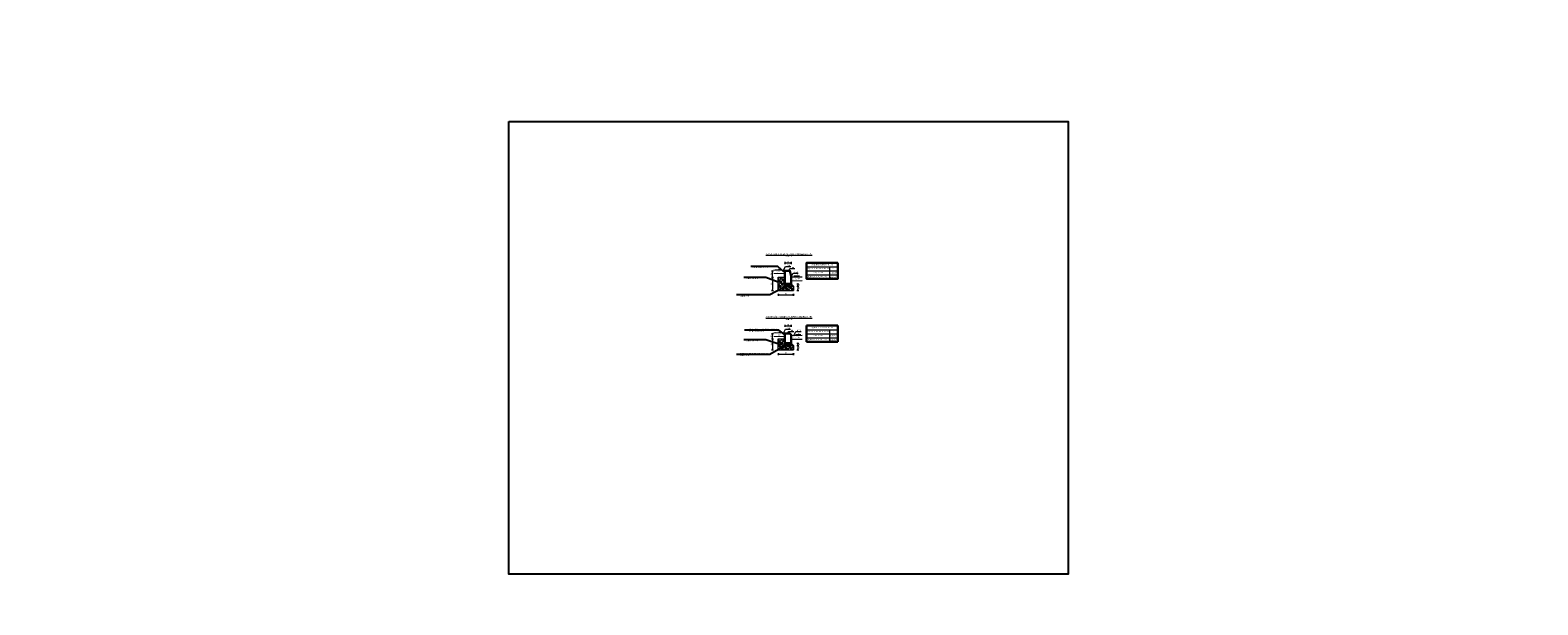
# Model space of a CAD drawing. Header units: metres. Extents: x 7331444 to 14836576, y 5479641 to 11132379.
# Tile 31 of 53: x 7418522 to 7418557, y 5566290 to 5566303. Entities that reach past the tile are written whole.
import ezdxf
from ezdxf import colors
from ezdxf.entities.mleader import LeaderData, LeaderLine
from ezdxf.math import Vec2, Vec3

# ---------------------------------------------------------------- set-up
doc = ezdxf.new("R2010")
doc.units = ezdxf.units.M
doc.layers.add('#D-Szczegóły 1do10', color=7, linetype='Continuous', lineweight=20)
doc.styles.add('obrocony', font='arial.ttf')
doc.styles.add('ZNAKN', font='arial.ttf')
pattern_1 = [(45, (179.39259, -17.94999), (-0.03535533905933, 0.03535533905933), []), (45, (179.42784, -17.94999), (-0.03535533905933, 0.03535533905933), [0.05, -0.025])]
pattern_2 = [(50, (179.39259, -17.94999), (0.091092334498, -0.00796954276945), [0.009525, -0.104775]), (355, (179.39259, -17.94999), (-0.0176217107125, 0.0955284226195), [0.00762, -0.083820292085]), (100.4514447, (179.40018, -17.95065), (0.0734706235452, 0.0875588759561), [0.0080950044, -0.0890451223]), (46.1842, (179.39259, -17.92459), (0.135539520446, -0.0210211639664), [0.0142875, -0.1571625]), (96.63555761, (179.40388, -17.92634), (0.1187020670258, 0.1237130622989), [0.01214251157, -0.13356780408]), (351.18415117, (179.39259, -17.92459), (0.1187020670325, 0.1237130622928), [0.011429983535, -0.12572986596]), (21, (179.40529, -17.93094), (0.07580719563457, -0.05113259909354), [0.009525, -0.104775]), (326, (179.40529, -17.93094), (0.0309010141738, 0.0920939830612), [0.00762, -0.08382]), (71.451445, (179.41161, -17.9352), (0.10670820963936, 0.04096138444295), [0.0080950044, -0.0890449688]), (37.5, (179.39259, -17.94999), (0.0015443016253, 0.04227751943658), [0, -0.082804, 0, -0.08509, 0, -0.0841375]), (7.5, (179.39259, -17.94999), (0.03340983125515, 0.05009028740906), [0, -0.048514, 0, -0.080899, 0, -0.0320675]), (327.5, (179.36427, -17.94999), (0.06779529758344, -0.00286437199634), [0, -0.03175, 0, -0.09906, 0, -0.131445]), (317.5, (179.35157, -17.94999), (0.074064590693, 0.01271324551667), [0, -0.041275, 0, -0.065786, 0, -0.093345])]

msp = doc.modelspace()

# ---------------------------------------------------------------- hatches: boundary and pattern name
at = {"layer": '#D-Szczegóły 1do10'}
h = msp.add_hatch(dxfattribs=at)
h.set_pattern_fill('JIS_STN_1E', color=256, scale=0.05)
h.set_pattern_definition(pattern_1)
h.paths.add_polyline_path([(7418539.477, 5566297.12), (7418539.827, 5566297.12), (7418539.827, 5566297.22), (7418539.627, 5566297.22), (7418539.627, 5566297.27), (7418539.627, 5566297.42), (7418539.477, 5566297.42)])
h = msp.add_hatch(dxfattribs=at)
h.set_pattern_fill('AR-CONC', color=256, scale=0.0005)
h.set_pattern_definition(pattern_2)
h.paths.add_polyline_path([(7418539.827, 5566297.22), (7418539.777, 5566297.27), (7418539.627, 5566297.27), (7418539.627, 5566297.22)])
h = msp.add_hatch(dxfattribs=at)
h.set_pattern_fill('JIS_STN_1E', color=256, scale=0.05)
h.set_pattern_definition(pattern_1)
h.paths.add_polyline_path([(7418539.477, 5566295.76), (7418539.827, 5566295.76), (7418539.827, 5566295.86), (7418539.627, 5566295.86), (7418539.627, 5566295.91), (7418539.627, 5566296.01), (7418539.477, 5566296.01)])
h = msp.add_hatch(dxfattribs=at)
h.set_pattern_fill('AR-CONC', color=256, scale=0.0005)
h.set_pattern_definition(pattern_2)
h.paths.add_polyline_path([(7418539.827, 5566295.86), (7418539.777, 5566295.91), (7418539.627, 5566295.91), (7418539.627, 5566295.86)])

# ---------------------------------------------------------------- linework, layer by layer
for p, q in [((7418539.627, 5566297.58), (7418539.377, 5566297.585)), ((7418539.627, 5566297.5), (7418539.377, 5566297.505)), ((7418539.627, 5566296.14), (7418539.377, 5566296.145)), ((7418539.627, 5566296.06), (7418539.377, 5566296.065))]:
    msp.add_line(p, q, dxfattribs=at)
at = {"layer": '#D-Szczegóły 1do10', "flags": 128}
for points in [[(7418539.635, 5566297.76), (7418539.627, 5566297.749), (7418539.619, 5566297.738)], [(7418539.627, 5566297.774), (7418539.627, 5566297.724)], [(7418539.645, 5566297.749), (7418539.759, 5566297.749)], [(7418539.785, 5566297.76), (7418539.777, 5566297.749), (7418539.769, 5566297.738)], [(7418539.777, 5566297.774), (7418539.777, 5566297.724)], [(7418539.321, 5566297.57), (7418539.371, 5566297.57)], [(7418539.321, 5566297.42), (7418539.371, 5566297.42)], [(7418539.335, 5566297.579), (7418539.346, 5566297.57), (7418539.358, 5566297.562)], [(7418539.335, 5566297.429), (7418539.346, 5566297.42), (7418539.358, 5566297.412)], [(7418539.346, 5566297.438), (7418539.346, 5566297.553)], [(7418539.346, 5566297.403), (7418539.346, 5566297.138)], [(7418539.406, 5566297.593), (7418539.531, 5566297.59)], [(7418539.477, 5566297.37), (7418539.477, 5566297.42), (7418539.627, 5566297.42)], [(7418539.531, 5566297.59), (7418539.496, 5566297.599)], [(7418539.603, 5566297.581), (7418539.646, 5566297.669), (7418539.765, 5566297.669)], [(7418539.627, 5566297.58), (7418539.627, 5566297.57)], [(7418539.719, 5566297.57), (7418539.742, 5566297.619), (7418539.861, 5566297.619)], [(7418539.777, 5566297.43), (7418539.82, 5566297.518), (7418539.939, 5566297.518)], [(7418539.777, 5566297.43), (7418540.027, 5566297.435)], [(7418539.839, 5566297.446), (7418539.874, 5566297.454)], [(7418539.964, 5566297.448), (7418539.839, 5566297.446)], [(7418540.131, 5566297.662), (7418540.842, 5566297.662)], [(7418540.131, 5566297.569), (7418540.842, 5566297.569)], [(7418540.131, 5566297.477), (7418540.842, 5566297.477)], [(7418540.655, 5566297.662), (7418540.655, 5566297.385)], [(7418539.321, 5566297.12), (7418539.371, 5566297.12)], [(7418539.335, 5566297.129), (7418539.346, 5566297.12), (7418539.358, 5566297.112)], [(7418539.477, 5566297.12), (7418539.477, 5566297.37)], [(7418539.477, 5566297.12), (7418539.827, 5566297.12)], [(7418539.477, 5566297.045), (7418539.477, 5566296.995)], [(7418539.627, 5566297.27), (7418539.627, 5566297.22), (7418539.827, 5566297.22)], [(7418539.777, 5566297.34), (7418540.027, 5566297.345)], [(7418539.777, 5566297.27), (7418539.827, 5566297.22)], [(7418539.827, 5566297.22), (7418539.827, 5566297.12)], [(7418539.827, 5566297.045), (7418539.827, 5566296.995)], [(7418539.902, 5566297.27), (7418539.952, 5566297.27)], [(7418539.902, 5566297.22), (7418539.952, 5566297.22)], [(7418539.902, 5566297.12), (7418539.952, 5566297.12)], [(7418539.916, 5566297.279), (7418539.927, 5566297.27), (7418539.938, 5566297.262)], [(7418539.916, 5566297.229), (7418539.927, 5566297.22), (7418539.938, 5566297.212)], [(7418539.916, 5566297.129), (7418539.927, 5566297.12), (7418539.938, 5566297.112)], [(7418539.927, 5566297.253), (7418539.927, 5566297.238)], [(7418539.927, 5566297.203), (7418539.927, 5566297.138)], [(7418539.485, 5566297.032), (7418539.477, 5566297.02), (7418539.469, 5566297.009)], [(7418539.495, 5566297.02), (7418539.809, 5566297.02)], [(7418539.835, 5566297.032), (7418539.827, 5566297.02), (7418539.819, 5566297.009)], [(7418539.321, 5566296.13), (7418539.371, 5566296.13)], [(7418539.321, 5566296.01), (7418539.371, 5566296.01)], [(7418539.335, 5566296.139), (7418539.346, 5566296.13), (7418539.358, 5566296.122)], [(7418539.335, 5566296.019), (7418539.346, 5566296.01), (7418539.358, 5566296.002)], [(7418539.346, 5566296.028), (7418539.346, 5566296.113)], [(7418539.406, 5566296.153), (7418539.531, 5566296.15)], [(7418539.477, 5566295.76), (7418539.477, 5566296.01), (7418539.627, 5566296.01)], [(7418539.531, 5566296.15), (7418539.496, 5566296.159)], [(7418539.601, 5566296.141), (7418539.644, 5566296.229), (7418539.763, 5566296.229)], [(7418539.635, 5566296.32), (7418539.627, 5566296.309), (7418539.619, 5566296.297)], [(7418539.627, 5566296.334), (7418539.627, 5566296.284)], [(7418539.627, 5566296.13), (7418539.627, 5566296.14)], [(7418539.645, 5566296.309), (7418539.759, 5566296.309)], [(7418539.695, 5566296.13), (7418539.719, 5566296.177), (7418539.838, 5566296.177)], [(7418539.785, 5566296.32), (7418539.777, 5566296.309), (7418539.769, 5566296.297)], [(7418539.777, 5566296.334), (7418539.777, 5566296.284)], [(7418539.778, 5566296.09), (7418540.028, 5566296.095)], [(7418539.778, 5566296), (7418540.028, 5566296.005)], [(7418539.84, 5566296.09), (7418539.883, 5566296.178), (7418540.002, 5566296.178)], [(7418539.876, 5566296.1), (7418539.911, 5566296.108)], [(7418540.001, 5566296.103), (7418539.876, 5566296.1)], [(7418540.131, 5566296.22), (7418540.842, 5566296.22)], [(7418540.131, 5566296.128), (7418540.842, 5566296.128)], [(7418540.131, 5566296.036), (7418540.842, 5566296.036)], [(7418540.655, 5566296.22), (7418540.655, 5566295.943)], [(7418539.321, 5566295.76), (7418539.371, 5566295.76)], [(7418539.335, 5566295.769), (7418539.346, 5566295.76), (7418539.358, 5566295.752)], [(7418539.346, 5566295.993), (7418539.346, 5566295.778)], [(7418539.485, 5566295.672), (7418539.477, 5566295.66), (7418539.469, 5566295.649)], [(7418539.477, 5566295.76), (7418539.827, 5566295.76)], [(7418539.477, 5566295.685), (7418539.477, 5566295.635)], [(7418539.495, 5566295.66), (7418539.809, 5566295.66)], [(7418539.627, 5566295.91), (7418539.627, 5566295.86), (7418539.827, 5566295.86)], [(7418539.777, 5566295.91), (7418539.827, 5566295.86)], [(7418539.835, 5566295.672), (7418539.827, 5566295.66), (7418539.819, 5566295.649)], [(7418539.827, 5566295.86), (7418539.827, 5566295.76)], [(7418539.827, 5566295.685), (7418539.827, 5566295.635)], [(7418539.902, 5566295.91), (7418539.952, 5566295.91)], [(7418539.902, 5566295.86), (7418539.952, 5566295.86)], [(7418539.902, 5566295.76), (7418539.952, 5566295.76)], [(7418539.916, 5566295.919), (7418539.927, 5566295.91), (7418539.938, 5566295.902)], [(7418539.916, 5566295.869), (7418539.927, 5566295.86), (7418539.938, 5566295.852)], [(7418539.916, 5566295.769), (7418539.927, 5566295.76), (7418539.938, 5566295.752)], [(7418539.927, 5566295.893), (7418539.927, 5566295.878)], [(7418539.927, 5566295.843), (7418539.927, 5566295.778)]]:
    msp.add_lwpolyline(points, dxfattribs=at)
for points in [[(7418539.645, 5566297.749), (7418539.645, 5566297.744), (7418539.627, 5566297.749), (7418539.645, 5566297.754)], [(7418539.759, 5566297.749), (7418539.759, 5566297.744), (7418539.777, 5566297.749), (7418539.759, 5566297.754)], [(7418539.346, 5566297.553), (7418539.341, 5566297.553), (7418539.346, 5566297.57), (7418539.351, 5566297.553)], [(7418539.346, 5566297.438), (7418539.341, 5566297.438), (7418539.346, 5566297.42), (7418539.351, 5566297.438)], [(7418539.346, 5566297.403), (7418539.341, 5566297.403), (7418539.346, 5566297.42), (7418539.351, 5566297.403)], [(7418539.346, 5566297.138), (7418539.341, 5566297.138), (7418539.346, 5566297.12), (7418539.351, 5566297.138)], [(7418539.927, 5566297.253), (7418539.922, 5566297.253), (7418539.927, 5566297.27), (7418539.932, 5566297.253)], [(7418539.927, 5566297.238), (7418539.922, 5566297.238), (7418539.927, 5566297.22), (7418539.932, 5566297.238)], [(7418539.927, 5566297.203), (7418539.922, 5566297.203), (7418539.927, 5566297.22), (7418539.932, 5566297.203)], [(7418539.927, 5566297.138), (7418539.922, 5566297.138), (7418539.927, 5566297.12), (7418539.932, 5566297.138)], [(7418539.495, 5566297.02), (7418539.495, 5566297.015), (7418539.477, 5566297.02), (7418539.495, 5566297.025)], [(7418539.809, 5566297.02), (7418539.809, 5566297.015), (7418539.827, 5566297.02), (7418539.809, 5566297.025)], [(7418539.346, 5566296.113), (7418539.341, 5566296.113), (7418539.346, 5566296.13), (7418539.351, 5566296.113)], [(7418539.346, 5566296.028), (7418539.341, 5566296.028), (7418539.346, 5566296.01), (7418539.351, 5566296.028)], [(7418539.346, 5566295.993), (7418539.341, 5566295.993), (7418539.346, 5566296.01), (7418539.351, 5566295.993)], [(7418539.645, 5566296.309), (7418539.645, 5566296.304), (7418539.627, 5566296.309), (7418539.645, 5566296.314)], [(7418539.759, 5566296.309), (7418539.759, 5566296.304), (7418539.777, 5566296.309), (7418539.759, 5566296.314)], [(7418539.346, 5566295.778), (7418539.341, 5566295.778), (7418539.346, 5566295.76), (7418539.351, 5566295.778)], [(7418539.495, 5566295.66), (7418539.495, 5566295.655), (7418539.477, 5566295.66), (7418539.495, 5566295.665)], [(7418539.809, 5566295.66), (7418539.809, 5566295.655), (7418539.827, 5566295.66), (7418539.809, 5566295.665)], [(7418539.927, 5566295.893), (7418539.922, 5566295.893), (7418539.927, 5566295.91), (7418539.932, 5566295.893)], [(7418539.927, 5566295.878), (7418539.922, 5566295.878), (7418539.927, 5566295.86), (7418539.932, 5566295.878)], [(7418539.927, 5566295.843), (7418539.922, 5566295.843), (7418539.927, 5566295.86), (7418539.932, 5566295.843)], [(7418539.927, 5566295.778), (7418539.922, 5566295.778), (7418539.927, 5566295.76), (7418539.932, 5566295.778)]]:
    msp.add_lwpolyline(points, close=True, dxfattribs=at)
at = {"layer": '#D-Szczegóły 1do10', "lineweight": 30, "flags": 128}
for points in [[(7418540.842, 5566297.754), (7418540.131, 5566297.754), (7418540.131, 5566297.385), (7418540.842, 5566297.385)], [(7418539.627, 5566297.27), (7418539.627, 5566297.57), (7418539.747, 5566297.57), (7418539.777, 5566297.45), (7418539.777, 5566297.27)]]:
    msp.add_lwpolyline(points, close=True, dxfattribs=at)
msp.add_lwpolyline([(7418539.627, 5566296.13), (7418539.627, 5566295.91), (7418539.777, 5566295.91), (7418539.777, 5566296.09, 0.414214), (7418539.737, 5566296.13), (7418539.627, 5566296.13)], format="xyb", dxfattribs=at)
for points in [[(7418540.131, 5566296.313), (7418540.842, 5566296.313)], [(7418540.131, 5566296.313), (7418540.131, 5566295.943)], [(7418540.842, 5566296.313), (7418540.842, 5566295.943)], [(7418540.131, 5566295.943), (7418540.842, 5566295.943)]]:
    msp.add_lwpolyline(points, dxfattribs=at)
msp.add_lwpolyline([(7418533.303, 5566300.992), (7418546.129, 5566300.992), (7418546.129, 5566290.619), (7418533.303, 5566290.619)], close=True)
at = {"color": 6, "lineweight": 50}
msp.add_circle((7417939.891, 5566137.208), 86496.154, dxfattribs=at)

# ---------------------------------------------------------------- texts
at = {"layer": '#D-Szczegóły 1do10', "ltscale": 5, "style": 'obrocony'}
for s, width, heights, insert, char_height, attachment_point, rotation in [('\\pxqc;{\\fArial Narrow|b0|i0|c238|p34;\\H1.25x;\\LSZCZEGÓŁ ELEMENTU BETONOWEGO  "A" \\P\\H0.66667x;\\lSkala 1:10}', 1.14138, [0.172], (7418539.155, 5566297.971), 0.03, 1, 0.1151), ('\\pxqc;{\\fArial Narrow|b0|i0|c238|p34;\\H1.25x;K.BET.}', 0.24151, [0], (7418539.372, 5566297.56), 0.02, 1, 359.1733), ('\\pxqc;{\\fArial Narrow|b0|i0|c238|p34;\\H1.25x;i%}', 0.09634, [0.00203], (7418539.514, 5566297.631), 0.02, 3, 358.9039), ('\\pxqc;{\\fArial Narrow|b0|i0|c238|p34;\\H1.25x;JEZDNIA}', 3.77232, [0], (7418538.013, 5566297.352), 0.02, 1, 1.4768), ('\\pxqc;{\\fArial Narrow|b0|i0|c238|p34;\\H1.25x;i%}', 0.06911, [0], (7418539.881, 5566297.486), 0.02, 1, 1.0961), ('\\pxqc;{\\fArial Narrow|b0|i0|c238|p34;Podsypka cementowo-piaskowa (1:4)}', 0.52407, [0.0488], (7418540.131, 5566297.448), 0.025, 1, 0.1151), ('\\pxqc;{\\fArial Narrow|b0|i0|c238|p34;Krawężnik betonowy 15x30x100}', 0.52407, [0.0461], (7418540.131, 5566297.632), 0.025, 1, 0.1151), ('\\pxqc;{\\fArial Narrow|b0|i0|c238|p34;Zestawienie materiałów na 1 mb}', 0.71101, [0.0417], (7418540.131, 5566297.721), 0.025, 1, 0.1151), ('\\pxqc;{\\fArial Narrow|b0|i0|c238|p34;Beton C12/15}', 0.52407, [0.0437], (7418540.131, 5566297.54), 0.025, 1, 0.1151), ('\\A1;\\pxqc;{\\fArial Narrow|b0|i0|c238|p34;0,0088 m\\H0.7x;\\S3^ ;}', 0.18694, [0.0461], (7418540.655, 5566297.447), 0.025, 1, 0.1151), ('\\A1;\\pxqc;{\\fArial Narrow|b0|i0|c238|p34;0,065 m\\H0.7x;\\S3^ ;}', 0.18694, [0.0461], (7418540.655, 5566297.539), 0.025, 1, 0.1151), ('\\pxqc;{\\fArial Narrow|b0|i0|c238|p34;1 szt.}', 0.18694, [0.0461], (7418540.655, 5566297.632), 0.025, 1, 0.1151), ('\\pxqc;{\\fArial Narrow|b0|i0|c238|p34;\\H1.25x;\\LSZCZEGÓŁ ELEMENTU BETONOWEGO  "B" \\P\\H0.66667x;\\lSkala 1:10}', 1.14138, [0.172], (7418539.153, 5566296.53), 0.03, 1, 0.1151), ('\\pxqc;{\\fArial Narrow|b0|i0|c238|p34;\\H1.25x;K.BET.}', 0.24151, [0], (7418539.372, 5566296.12), 0.02, 1, 359.1733), ('\\pxqc;{\\fArial Narrow|b0|i0|c238|p34;\\H1.25x;i%}', 0.09634, [0.00203], (7418539.514, 5566296.191), 0.02, 3, 358.9039), ('\\pxqc;{\\fArial Narrow|b0|i0|c238|p34;\\H1.25x;JEZDNIA}', 3.77232, [0], (7418538.014, 5566296.012), 0.02, 1, 1.4768), ('\\pxqc;{\\fArial Narrow|b0|i0|c238|p34;\\H1.25x;i%}', 0.06911, [0], (7418539.918, 5566296.141), 0.02, 1, 1.0961), ('\\pxqc;{\\fArial Narrow|b0|i0|c238|p34;Podsypka cementowo-piaskowa (1:4)}', 0.52407, [0.0488], (7418540.131, 5566296.006), 0.025, 1, 0.1151), ('\\pxqc;{\\fArial Narrow|b0|i0|c238|p34;Krawężnik betonowy 15x22x100}', 0.52407, [0.0461], (7418540.131, 5566296.19), 0.025, 1, 0.1151), ('\\pxqc;{\\fArial Narrow|b0|i0|c238|p34;Zestawienie materiałów na 1 mb}', 0.71101, [0.0417], (7418540.131, 5566296.28), 0.025, 1, 0.1151), ('\\pxqc;{\\fArial Narrow|b0|i0|c238|p34;Beton C12/15}', 0.52407, [0.0437], (7418540.131, 5566296.099), 0.025, 1, 0.1151), ('\\A1;\\pxqc;{\\fArial Narrow|b0|i0|c238|p34;0,0575 m\\H0.7x;\\S3^ ;}', 0.18694, [0.0461], (7418540.655, 5566296.098), 0.025, 1, 0.1151), ('\\A1;\\pxqc;{\\fArial Narrow|b0|i0|c238|p34;0,0088 m\\H0.7x;\\S3^ ;}', 0.18694, [0.0461], (7418540.655, 5566296.005), 0.025, 1, 0.1151), ('\\pxqc;{\\fArial Narrow|b0|i0|c238|p34;1 szt.}', 0.18694, [0.0461], (7418540.655, 5566296.19), 0.025, 1, 0.1151)]:
    msp.add_mtext_dynamic_manual_height_columns(s, width=width, gutter_width=10, heights=heights, dxfattribs=dict(at, insert=insert, char_height=char_height, attachment_point=attachment_point, rotation=rotation))
at = {"layer": '#D-Szczegóły 1do10', "char_height": 0.03, "attachment_point": 5, "style": 'ZNAKN'}
for s, insert in [('\\A1;{\\fArial Narrow|b0|i0|c238|p34;15}', (7418539.703, 5566297.774)), ('{\\fArial Narrow|b0|i0|c238|p34;+0,01}', (7418539.705, 5566297.691)), ('{\\fArial Narrow|b0|i0|c238|p34;0,00}', (7418539.801, 5566297.641)), ('{\\fArial Narrow|b0|i0|c238|p34;-0,12}', (7418539.879, 5566297.541)), ('\\A1;{\\fArial Narrow|b0|i0|c238|p34;35}', (7418539.652, 5566297.045)), ('\\A1;{\\fArial Narrow|b0|i0|c238|p34;15}', (7418539.703, 5566296.333)), ('{\\fArial Narrow|b0|i0|c238|p34;+0,01}', (7418539.703, 5566296.251)), ('{\\fArial Narrow|b0|i0|c238|p34;0,00}', (7418539.777, 5566296.199)), ('{\\fArial Narrow|b0|i0|c238|p34;-0,04}', (7418539.942, 5566296.2)), ('\\A1;{\\fArial Narrow|b0|i0|c238|p34;35}', (7418539.652, 5566295.685))]:
    msp.add_mtext(s, dxfattribs=dict(at, insert=insert))
at = {"layer": '#D-Szczegóły 1do10', "insert": (7418539.319, 5566297.496), "char_height": 0.03, "width": 0.01243, "attachment_point": 5, "rotation": 90, "style": 'ZNAKN'}
msp.add_mtext('\\A1;{\\fArial Narrow|b0|i0|c238|p34;15}', dxfattribs=at)
at = {"layer": '#D-Szczegóły 1do10', "char_height": 0.03, "attachment_point": 5, "rotation": 90, "style": 'ZNAKN'}
for s, insert in [('\\A1;{\\fArial Narrow|b0|i0|c238|p34;30}', (7418539.319, 5566297.273)), ('\\A1;{\\fArial Narrow|b0|i0|c238|p34;5}', (7418539.962, 5566297.248)), ('\\A1;{\\fArial Narrow|b0|i0|c238|p34;10}', (7418539.962, 5566297.171)), ('\\A1;{\\fArial Narrow|b0|i0|c238|p34;12}', (7418539.319, 5566296.074)), ('\\A1;{\\fArial Narrow|b0|i0|c238|p34;25}', (7418539.319, 5566295.886)), ('\\A1;{\\fArial Narrow|b0|i0|c238|p34;5}', (7418539.962, 5566295.888)), ('\\A1;{\\fArial Narrow|b0|i0|c238|p34;10}', (7418539.962, 5566295.811))]:
    msp.add_mtext(s, dxfattribs=dict(at, insert=insert))

# ---------------------------------------------------------------- leaders
at = {"layer": '#D-Szczegóły 1do10'}
ml = msp.add_multileader_mtext('Standard', dxfattribs=at)
ml.set_content('\\A1;\\pxsm1;{\\fArial Narrow|b0|i0|c238|p34;ŁAWA Z OPOREM C12/15\\PWymiar: 35x30 cm}', color=256)
ml.set_leader_properties()
ml.build(insert=Vec2(0, 0))
ml.multileader.update_dxf_attribs({"text_right_attachment_type": 6, "dogleg_length": 0.00001, "arrow_head_size": 0.04})
ctx = ml.context
ctx.base_point, ctx.char_height, ctx.arrow_head_size, ctx.landing_gap_size, ctx.plane_origin = Vec3(7418538.652, 5566297.429), 0.025, 0.04, 0.1, Vec3(7418539.312, 5566297.113)
ctx.right_attachment = 6
notes = []
notes.append((ctx, [(0, (1, 1, 0), (7418539.198, 5566297.413), (-1, 0), 0.00519, [(0, [(7418539.516, 5566297.291)], 0, [])])]))
ctx.mtext.insert, ctx.mtext.width, ctx.mtext.defined_height, ctx.mtext.flow_direction = Vec3(7418538.752, 5566297.446), 0.65241, 0.13, 5
ml = msp.add_multileader_mtext('Standard', dxfattribs=at)
ml.set_content('\\pxsm1;{\\fArial Narrow|b0|i0|c238|p34;KRAWĘŻNIK BETONOWY LEKKI\\PWymiar: 15x30x100 cm}', color=256)
ml.set_leader_properties()
ml.build(insert=Vec2(0, 0))
ml.multileader.update_dxf_attribs({"text_right_attachment_type": 6, "dogleg_length": 0.00001, "arrow_head_size": 0.04})
ctx = ml.context
ctx.base_point, ctx.char_height, ctx.arrow_head_size, ctx.landing_gap_size, ctx.plane_origin = Vec3(7418538.781, 5566297.682), 0.025, 0.04, 0.1, Vec3(7418539.687, 5566297.57)
ctx.right_attachment = 6
notes.append((ctx, [(0, (1, 1, 0), (7418539.468, 5566297.666), (-1, 0), 0.0575, [(0, [(7418539.64, 5566297.523)], 0, [])])]))
ctx.mtext.insert, ctx.mtext.width, ctx.mtext.defined_height, ctx.mtext.flow_direction = Vec3(7418538.881, 5566297.698), 0.45911, 0.387, 5
ml = msp.add_multileader_mtext('Standard', dxfattribs=at)
ml.set_content('\\pxsm1;{\\fArial Narrow|b0|i0|c238|p34;PODSYPKA CEMENTOWO-PIASKOWA (1:4)\\PGrubość: 5 cm}', color=256)
ml.set_leader_properties()
ml.build(insert=Vec2(0, 0))
ml.multileader.update_dxf_attribs({"text_right_attachment_type": 6, "dogleg_length": 0.00001, "arrow_head_size": 0.04})
ctx = ml.context
ctx.base_point, ctx.char_height, ctx.arrow_head_size, ctx.landing_gap_size, ctx.plane_origin = Vec3(7418538.499, 5566297.033), 0.025, 0.04, 0.1, Vec3(7418539.401, 5566296.715)
ctx.right_attachment = 6
notes.append((ctx, [(0, (1, 1, 0), (7418539.287, 5566297.016), (-1, 0), 0.00519, [(0, [(7418539.681, 5566297.232)], 0, [])])]))
ctx.mtext.insert, ctx.mtext.width, ctx.mtext.defined_height, ctx.mtext.flow_direction = Vec3(7418538.599, 5566297.046), 0.65241, 0.13, 5
ml = msp.add_multileader_mtext('Standard', dxfattribs=at)
ml.set_content('\\A1;\\pxsm1;{\\fArial Narrow|b0|i0|c238|p34;ŁAWA Z OPOREM C12/15\\PWymiar: 35x25 cm}', color=256)
ml.set_leader_properties()
ml.build(insert=Vec2(0, 0))
ml.multileader.update_dxf_attribs({"text_right_attachment_type": 6, "dogleg_length": 0.00001, "arrow_head_size": 0.04})
ctx = ml.context
ctx.base_point, ctx.char_height, ctx.arrow_head_size, ctx.landing_gap_size, ctx.plane_origin = Vec3(7418538.652, 5566296.001), 0.025, 0.04, 0.1, Vec3(7418539.37, 5566295.685)
ctx.right_attachment = 6
notes.append((ctx, [(0, (1, 1, 0), (7418539.198, 5566295.985), (-1, 0), 0.00519, [(0, [(7418539.574, 5566295.863)], 0, [])])]))
ctx.mtext.insert, ctx.mtext.width, ctx.mtext.defined_height, ctx.mtext.flow_direction = Vec3(7418538.752, 5566296.018), 0.65241, 0.13, 5
ml = msp.add_multileader_mtext('Standard', dxfattribs=at)
ml.set_content('\\pxsm1;{\\fArial Narrow|b0|i0|c238|p34;KRAWĘŻNIK BETONOWY NAJAZDOWY\\PWymiar: 15x22x100 cm}', color=256)
ml.set_leader_properties()
ml.build(insert=Vec2(0, 0))
ml.multileader.update_dxf_attribs({"text_right_attachment_type": 6, "dogleg_length": 0.00001, "arrow_head_size": 0.04})
ctx = ml.context
ctx.base_point, ctx.char_height, ctx.arrow_head_size, ctx.landing_gap_size, ctx.plane_origin = Vec3(7418538.707, 5566296.228), 0.025, 0.04, 0.1, Vec3(7418539.745, 5566296.143)
ctx.right_attachment = 6
notes.append((ctx, [(0, (1, 1, 0), (7418539.495, 5566296.212), (-1, 0), 0.0575, [(0, [(7418539.65, 5566296.095)], 0, [])])]))
ctx.mtext.insert, ctx.mtext.width, ctx.mtext.defined_height, ctx.mtext.flow_direction = Vec3(7418538.807, 5566296.244), 0.69367, 0.183, 5
ml = msp.add_multileader_mtext('Standard', dxfattribs=at)
ml.set_content('\\pxsm1;{\\fArial Narrow|b0|i0|c238|p34;PODSYPKA CEMENTOWO-PIASKOWA (1:4)\\PGrubość: 5 cm}', color=256)
ml.set_leader_properties()
ml.build(insert=Vec2(0, 0))
ml.multileader.update_dxf_attribs({"text_right_attachment_type": 6, "dogleg_length": 0.00001, "arrow_head_size": 0.04})
ctx = ml.context
ctx.base_point, ctx.char_height, ctx.arrow_head_size, ctx.landing_gap_size, ctx.plane_origin = Vec3(7418538.499, 5566295.671), 0.025, 0.04, 0.1, Vec3(7418539.459, 5566295.287)
ctx.right_attachment = 6
notes.append((ctx, [(0, (1, 1, 0), (7418539.287, 5566295.653), (-1, 0), 0.00519, [(0, [(7418539.683, 5566295.878)], 0, [])])]))
ctx.mtext.insert, ctx.mtext.width, ctx.mtext.defined_height, ctx.mtext.flow_direction = Vec3(7418538.599, 5566295.683), 0.65241, 0.13, 5
for ctx, leaders in notes:
    for number, flags, end, landing, length, lines in leaders:
        leader = LeaderData()
        leader.index, (leader.has_last_leader_line, leader.has_dogleg_vector, leader.attachment_direction) = number, flags
        leader.last_leader_point, leader.dogleg_vector, leader.dogleg_length = Vec3(end), Vec3(landing), length
        for number, points, colour, breaks in lines:
            line = LeaderLine()
            line.index, line.vertices, line.color, line.breaks = number, Vec3.list(points), colors.encode_raw_color(colour), breaks
            leader.lines.append(line)
        ctx.leaders.append(leader)

doc.saveas('drawing.dxf')
